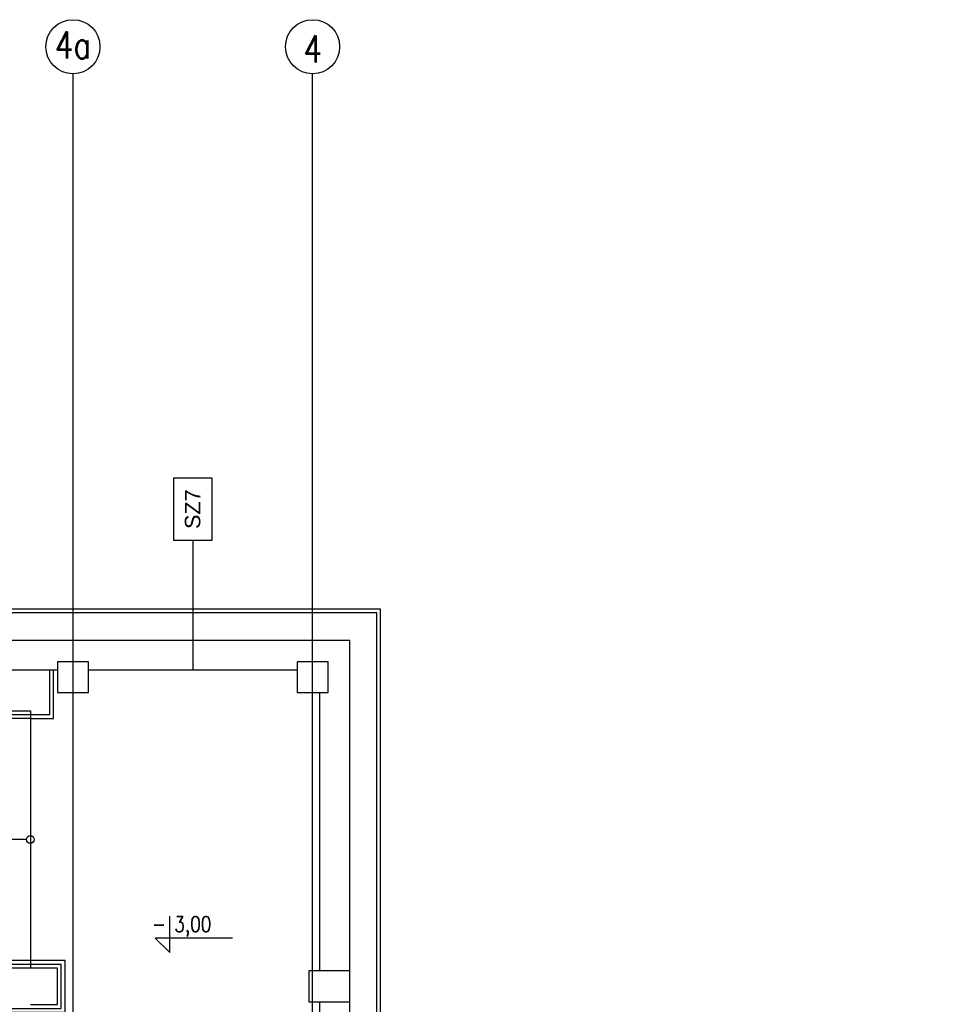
# Model space of a CAD drawing. Header units: centimetres. Extents: x -228435 to 111511, y -89367 to 428125.
# Tile 145 of 216: x -26328 to -14240, y 85869 to 98604. Entities that reach past the tile are written whole.
import ezdxf
from ezdxf.enums import TextEntityAlignment as Align

# ---------------------------------------------------------------- set-up
doc = ezdxf.new("R2010")
doc.units = ezdxf.units.CM
doc.header["$LTSCALE"] = 50
doc.linetypes.add('DASHDOT2', pattern=[12.7, 6.35, -3.175, 0, -3.175])
for name, color, linetype in [('ARCH_INFO_KOTY_WYSOKOŚCIOWE_IST', 8, 'Continuous'), ('ARCH_INFO_OPISY_PRZEGRODY_IST', 8, 'Continuous'), ('ARCH_INFO_OSIE_IST', 8, 'DASHDOT2'), ('ARCH_INFO_OSIE_OPISY_IST', 8, 'Continuous'), ('ARCH_INFO_SCHODY_IST', 8, 'Continuous'), ('ARCH_MUROWANE_IST', 8, 'Continuous'), ('ARCH_PRZEKROJOWE_IST', 8, 'Continuous'), ('ARCH_SCHODY_IST', 8, 'Continuous'), ('ARCH_ŻELBET_IST', 8, 'Continuous'), ('Osie rzutów$0$ARCH_INFO_OSIE_OPISY_IST', 8, 'Continuous')]:
    doc.layers.add(name, color=color, linetype=linetype)
doc.styles.add('Arial', font='ARIAL.TTF')
doc.styles.add('ROMANS-250-CM', font='romans.shx', dxfattribs={"width": 0.8, "height": 50})
doc.styles.add('ROMANS-50-CM', font='romans.shx', dxfattribs={"width": 0.8, "height": 10})

# ---------------------------------------------------------------- blocks, each defined once
blk = doc.blocks.new('Osie rzutów')
at = {"layer": 'ARCH_INFO_OSIE_IST', "ltscale": 10}
for p, q in [((9550, 14290.4), (9550, 12514.3)), ((9860, 12255), (9860, 14290.4)), ((4436, 13510), (13655, 13510))]:
    blk.add_line(p, q, dxfattribs=at)
at = {"layer": 'ARCH_INFO_OSIE_OPISY_IST'}
for centre in [(9550, 14325.4), (9860, 14325.4)]:
    blk.add_circle(centre, 35, dxfattribs=at)
at = {"layer": 'ARCH_INFO_OSIE_OPISY_IST', "style": 'ROMANS-250-CM', "width": 0.8}
for s, p in [('4a', (9550, 14327.6)), ('4', (9860, 14322.6))]:
    blk.add_text(s, height=35, dxfattribs=at).set_placement(p, align=Align.MIDDLE_CENTER)

msp = doc.modelspace()

# ---------------------------------------------------------------- linework, layer by layer
at = {"layer": 'ARCH_INFO_KOTY_WYSOKOŚCIOWE_IST', "elevation": 630}
msp.add_lwpolyline([(-23577.86996, 86726.07071), (-24575.05391, 86726.07071), (-24387.55391, 86538.57071), (-24387.55391, 87007.0044)], dxfattribs=at)
at = {"layer": 'ARCH_INFO_OPISY_PRZEGRODY_IST', "elevation": 630}
msp.add_lwpolyline([(-24090.70628, 91872.92965), (-23840.70628, 91872.92965), (-23840.70628, 92672.92965), (-24340.70628, 92672.92965), (-24340.70628, 91872.92965), (-24090.70628, 91872.92965), (-24090.70628, 90190)], dxfattribs=at)
at = {"layer": 'ARCH_INFO_SCHODY_IST', "elevation": 630}
msp.add_lwpolyline([(-26240, 88000), (-29160, 88000), (-28820.67528, 87647.85749)], dxfattribs=at)
at = {"layer": 'ARCH_INFO_SCHODY_IST'}
msp.add_circle((-26190, 88000, 630), 50, dxfattribs=at)
at = {"layer": 'ARCH_MUROWANE_IST', "ltscale": 4, "elevation": 630}
for points in [[(-25840, 90190), (-28340, 90190), (-28340, 90580), (-22060, 90580)], [(-22340, 81900), (-22060, 81900), (-22060, 90580)], [(-22740, 90190), (-25440, 90190)], [(-22450, 89900), (-22450, 86300)], [(-22450, 85900), (-22450, 82300)]]:
    msp.add_lwpolyline(points, dxfattribs=at)
at = {"layer": 'ARCH_PRZEKROJOWE_IST', "ltscale": 4, "elevation": 630}
for points in [[(-22060, 81900), (-21660, 81900), (-21660, 90980), (-34005.31963, 90980), (-34097.65981, 91072.34019), (-34345.14719, 90824.85281)], [(-22060, 81950), (-21710, 81950), (-21710, 90930), (-34026.0303, 90930), (-34097.65981, 91001.62951), (-34309.79185, 90789.49747)]]:
    msp.add_lwpolyline(points, dxfattribs=at)
at = {"layer": 'ARCH_SCHODY_IST'}
for p, q in [((-33990, 89665, 630), (-26190, 89665, 630)), ((-26190, 89665, 630), (-26190, 86335, 630))]:
    msp.add_line(p, q, dxfattribs=at)
at = {"layer": 'ARCH_SCHODY_IST', "elevation": 630}
for points in [[(-26190, 89615), (-25940, 89615), (-25940, 90190)], [(-26190, 89565), (-25890, 89565), (-25890, 90190)], [(-26190, 89565), (-34320, 89565), (-34320, 89615), (-26190, 89615)], [(-32966.02878, 85765), (-25740, 85765), (-25740, 86435), (-33990, 86435), (-34440, 86435), (-34440, 85765), (-33990, 85765)], [(-32984.50479, 85815), (-25790, 85815), (-25790, 86385), (-33990, 86385), (-34390, 86385), (-34390, 85815), (-33990, 85815)], [(-26190, 85865), (-25840, 85865), (-25840, 86335), (-33990, 86335), (-34340, 86335), (-34340, 85865), (-33990, 85865)]]:
    msp.add_lwpolyline(points, dxfattribs=at)
at = {"layer": 'ARCH_ŻELBET_IST', "ltscale": 4, "elevation": 630}
for points in [[(-25840, 89900), (-25440, 89900), (-25440, 90300), (-25840, 90300)], [(-22740, 89900), (-22340, 89900), (-22340, 90300), (-22740, 90300)], [(-22590, 86300), (-22590, 85900), (-22060, 85900), (-22060, 86300)]]:
    msp.add_lwpolyline(points, close=True, dxfattribs=at)

# ---------------------------------------------------------------- block references
at = {"layer": 'Osie rzutów$0$ARCH_INFO_OSIE_OPISY_IST', "xscale": 10, "yscale": 10, "zscale": 10}
msp.add_blockref('Osie rzutów', (-121140, -45000, 630), dxfattribs=at)

# ---------------------------------------------------------------- texts
at = {"layer": 'ARCH_INFO_KOTY_WYSOKOŚCIOWE_IST', "insert": (-24616.76387, 86875.69943, 630), "char_height": 200, "width": 976.1892646, "attachment_point": 4, "line_spacing_factor": 0.9, "style": 'ROMANS-50-CM'}
msp.add_mtext('- 3,00', dxfattribs=at)
at = {"layer": 'ARCH_INFO_OPISY_PRZEGRODY_IST', "insert": (-24090.70628, 92272.92965, 630), "char_height": 200, "width": 800, "attachment_point": 5, "rotation": 90, "style": 'Arial'}
msp.add_mtext('SZ7', dxfattribs=at)

doc.saveas('drawing.dxf')
